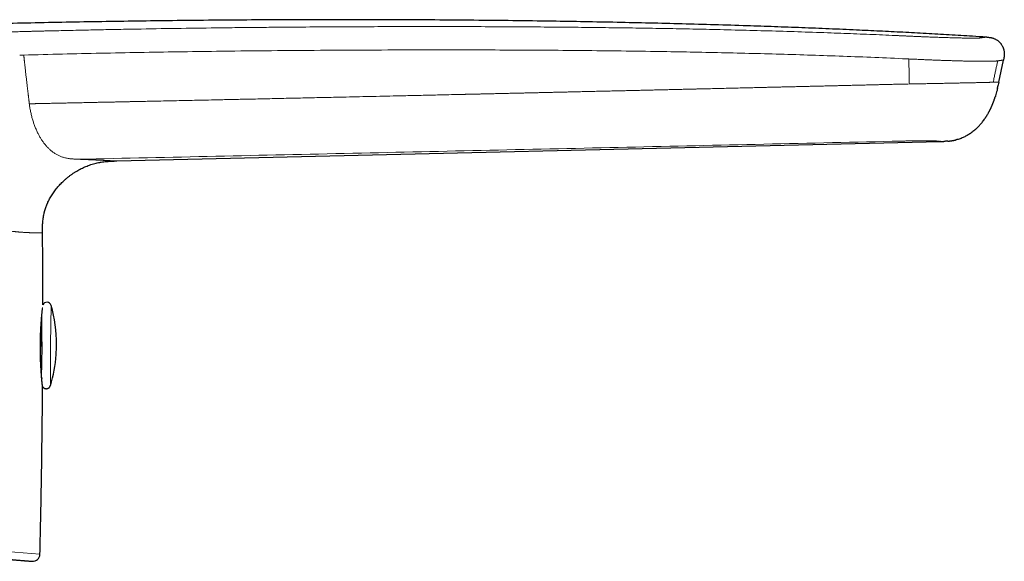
# Model space of a CAD drawing. Header units: millimetres. Extents: x 8 to 558, y 12 to 406.
# Tile 124 of 124: x 476 to 544, y 369 to 406. Entities that reach past the tile are written whole.
import ezdxf

# ---------------------------------------------------------------- set-up
doc = ezdxf.new("R2010")
doc.units = ezdxf.units.MM

msp = doc.modelspace()

# ---------------------------------------------------------------- linework, layer by layer
at = {"color": 252, "linetype": 'Continuous', "lineweight": 0}
for p, q in [((537.108, 403.661), (536.948, 403.668)), ((481.436, 396.541), (481.438, 396.541)), ((481.934, 396.605), (481.994, 396.61)), ((477.618, 393.129), (477.628, 393.172)), ((477.797, 393.664), (477.82, 393.715)), ((478.035, 383.992), (478.066, 386.69)), ((477.435, 385.923), (477.434, 386.012)), ((478.033, 383.762), (478.035, 383.992)), ((454.072, 371.439), (477.306, 369.552))]:
    msp.add_line(p, q, dxfattribs=at)
at = {"color": 7, "linetype": 'Continuous', "lineweight": 30}
for p, q in [((543.309, 402.068), (543.627, 403.587)), ((543.264, 401.857), (543.264, 401.858)), ((542.586, 399.938), (542.592, 399.949)), ((482.592, 396.635), (539.299, 397.977)), ((539.305, 397.977), (539.299, 397.977)), ((481.442, 396.542), (481.519, 396.556)), ((481.894, 396.602), (481.994, 396.61)), ((477.617, 393.129), (477.627, 393.167)), ((477.804, 393.682), (477.819, 393.715)), ((477.423, 381.706), (477.447, 383.803))]:
    msp.add_line(p, q, dxfattribs=at)
for centre, radius, start, end in [((477.779, 386.603), 0.3, 16.79715, 156.31568), ((469.45, 384.089), 9, 359.35556, 16.79715), ((182.564, 383.233), 294.884, 0.11069, 0.52265), ((118.765, 382.94), 358.682, 0.12756, 0.3566), ((469.45, 384.089), 9, 354.9895, 359.35556), ((469.431, 383.838), 9, 342.71297, 356.60859), ((476.807, 369.564), 0.5, 265.35566, 358.63723)]:
    msp.add_arc(centre, radius, start, end, dxfattribs=at)
at = {"color": 252, "linetype": 'Continuous', "lineweight": 0}
for centre, radius, start, end in [((345.401, 384.402), 132.041, 0.33403, 0.69192), ((367.573, 382.851), 110.464, 359.12515, 0.47268), ((429.418, 381.982), 48.029, 359.3992, 359.62712)]:
    msp.add_arc(centre, radius, start, end, dxfattribs=at)
at = {"color": 7, "linetype": 'Continuous', "lineweight": 30}
for points, knots in [([(542.44, 405.165), (542.124, 405.185), (541.277, 405.24), (539.897, 405.322), (538.3, 405.412), (536.702, 405.496), (535.105, 405.576), (533.412, 405.655), (531.625, 405.733), (529.743, 405.809), (527.862, 405.879), (525.861, 405.947), (523.742, 406.013), (521.503, 406.075), (519.264, 406.13), (517.025, 406.178), (514.786, 406.221), (512.398, 406.26), (509.86, 406.295), (507.173, 406.324), (504.487, 406.345), (501.8, 406.359), (499.13, 406.366), (496.477, 406.365), (493.84, 406.357), (491.204, 406.342), (488.634, 406.321), (486.129, 406.294), (483.69, 406.261), (481.251, 406.223), (478.813, 406.179), (476.376, 406.129), (473.94, 406.072), (471.572, 406.012), (469.272, 405.947), (467.037, 405.88), (464.8, 405.807), (462.561, 405.729), (460.32, 405.647), (457.929, 405.553), (455.389, 405.447), (452.701, 405.328), (450.014, 405.202), (447.33, 405.068), (444.665, 404.928), (442.017, 404.782), (439.387, 404.629), (436.978, 404.484), (435.445, 404.386), (434.788, 404.344)], [0, 0, 0, 0, 0.008811, 0.023645, 0.038496, 0.053353, 0.068205, 0.083051, 0.100541, 0.118024, 0.135502, 0.152974, 0.173771, 0.194563, 0.215352, 0.23614, 0.256929, 0.277718, 0.302665, 0.327611, 0.352555, 0.377495, 0.402431, 0.426914, 0.451392, 0.475864, 0.500332, 0.522979, 0.545624, 0.568268, 0.590908, 0.61354, 0.636161, 0.65877, 0.679501, 0.700252, 0.721032, 0.741835, 0.762653, 0.783481, 0.808476, 0.833463, 0.85843, 0.883376, 0.908304, 0.932772, 0.957226, 0.981672, 1, 1, 1, 1]), ([(542.474, 405.164), (542.464, 405.164), (542.452, 405.165), (542.44, 405.166), (542.437, 405.166)], [0, 0, 0, 0, 0.811671, 1, 1, 1, 1]), ([(542.474, 405.164), (542.49, 405.162), (542.534, 405.16), (542.605, 405.153), (542.688, 405.143), (542.769, 405.129), (542.85, 405.109), (542.929, 405.085), (543.004, 405.056), (543.072, 405.023), (543.136, 404.988), (543.197, 404.948), (543.255, 404.905), (543.31, 404.858), (543.362, 404.807), (543.411, 404.753), (543.456, 404.696), (543.498, 404.637), (543.536, 404.574), (543.57, 404.51), (543.599, 404.444), (543.624, 404.376), (543.645, 404.306), (543.662, 404.235), (543.674, 404.16), (543.681, 404.081), (543.683, 403.998), (543.68, 403.915), (543.672, 403.832), (543.659, 403.75), (543.644, 403.669), (543.632, 403.614), (543.627, 403.587)], [0, 0, 0, 0, 0.021336, 0.057586, 0.093837, 0.130095, 0.166359, 0.202597, 0.238813, 0.270511, 0.302222, 0.333943, 0.365664, 0.397381, 0.429098, 0.460819, 0.492541, 0.524263, 0.555982, 0.587699, 0.619415, 0.651133, 0.682851, 0.714564, 0.746268, 0.782494, 0.818738, 0.854996, 0.891236, 0.927471, 0.963733, 1, 1, 1, 1]), ([(543.309, 402.068), (543.296, 402.004), (543.281, 401.933), (543.266, 401.863), (543.264, 401.857)], [0, 0, 0, 0, 0.914004, 1, 1, 1, 1]), ([(543.211, 401.62), (543.201, 401.577), (543.176, 401.47), (543.132, 401.3), (543.09, 401.15), (543.063, 401.065), (543.056, 401.043)], [0, 0, 0, 0, 0.221988, 0.551531, 0.881107, 1, 1, 1, 1]), ([(543.212, 401.62), (543.212, 401.622), (543.213, 401.626), (543.214, 401.632), (543.216, 401.639), (543.217, 401.646), (543.218, 401.653), (543.22, 401.66), (543.221, 401.668), (543.223, 401.676), (543.224, 401.683), (543.225, 401.69), (543.227, 401.696), (543.228, 401.702), (543.229, 401.707), (543.23, 401.711), (543.231, 401.714), (543.232, 401.72), (543.233, 401.726), (543.235, 401.733), (543.237, 401.742), (543.24, 401.753), (543.242, 401.764), (543.245, 401.776), (543.248, 401.788), (543.251, 401.801), (543.255, 401.814), (543.258, 401.828), (543.261, 401.843), (543.263, 401.852), (543.264, 401.857)], [0, 0, 0, 0, 0.076444, 0.146331, 0.209671, 0.266473, 0.316747, 0.360511, 0.397796, 0.428658, 0.45321, 0.467624, 0.47883, 0.487291, 0.490814, 0.494125, 0.497502, 0.501198, 0.510207, 0.522072, 0.537178, 0.56266, 0.594448, 0.632658, 0.677362, 0.728612, 0.786454, 0.850931, 0.922094, 1, 1, 1, 1]), ([(542.586, 399.939), (542.588, 399.942), (542.592, 399.948), (542.598, 399.96), (542.605, 399.972), (542.612, 399.985), (542.62, 399.999), (542.629, 400.015), (542.638, 400.033), (542.648, 400.051), (542.66, 400.074), (542.673, 400.1), (542.689, 400.132), (542.708, 400.169), (542.73, 400.213), (542.752, 400.259), (542.774, 400.306), (542.796, 400.353), (542.816, 400.398), (542.834, 400.44), (542.85, 400.478), (542.866, 400.515), (542.88, 400.55), (542.893, 400.582), (542.903, 400.609), (542.912, 400.631), (542.918, 400.647), (542.922, 400.657), (542.924, 400.663), (542.925, 400.667), (542.926, 400.669), (542.926, 400.669), (542.926, 400.67), (542.927, 400.672), (542.927, 400.673), (542.928, 400.674), (542.929, 400.677), (542.931, 400.682), (542.934, 400.689), (542.938, 400.701), (542.944, 400.716), (542.951, 400.736), (542.96, 400.758), (542.969, 400.783), (542.979, 400.811), (542.99, 400.842), (543.002, 400.876), (543.015, 400.914), (543.028, 400.954), (543.042, 400.997), (543.052, 401.027), (543.057, 401.042)], [0, 0, 0, 0, 0.023279, 0.043537, 0.060977, 0.075934, 0.088945, 0.100828, 0.113248, 0.126984, 0.142287, 0.162398, 0.184802, 0.214514, 0.247565, 0.283982, 0.320022, 0.357324, 0.392174, 0.424417, 0.454067, 0.481135, 0.510227, 0.535645, 0.55742, 0.575599, 0.590253, 0.597681, 0.603844, 0.608845, 0.61288, 0.616206, 0.61873, 0.619794, 0.620813, 0.621869, 0.623038, 0.625909, 0.631969, 0.640412, 0.655564, 0.675267, 0.696827, 0.722097, 0.751088, 0.783809, 0.820269, 0.859728, 0.902822, 0.949569, 1, 1, 1, 1]), ([(542.586, 399.939), (542.582, 399.932), (542.562, 399.894), (542.539, 399.857), (542.521, 399.827)], [0, 0, 0, 0, 0.1947, 1, 1, 1, 1]), ([(541.673, 398.785), (541.676, 398.788), (541.681, 398.792), (541.69, 398.8), (541.698, 398.808), (541.706, 398.815), (541.714, 398.822), (541.722, 398.829), (541.731, 398.838), (541.741, 398.847), (541.755, 398.86), (541.772, 398.876), (541.794, 398.897), (541.824, 398.926), (541.862, 398.964), (541.908, 399.012), (541.956, 399.062), (542.004, 399.116), (542.053, 399.172), (542.117, 399.247), (542.191, 399.339), (542.274, 399.449), (542.335, 399.536), (542.377, 399.599), (542.403, 399.637), (542.426, 399.673), (542.449, 399.708), (542.469, 399.741), (542.488, 399.772), (542.506, 399.801), (542.516, 399.818), (542.522, 399.827)], [0, 0, 0, 0, 0.024744, 0.046265, 0.064608, 0.079859, 0.092174, 0.101858, 0.109537, 0.118572, 0.129008, 0.148313, 0.168454, 0.19029, 0.232834, 0.279942, 0.325862, 0.375424, 0.427499, 0.478902, 0.576132, 0.670144, 0.760953, 0.793713, 0.825073, 0.855295, 0.884669, 0.913504, 0.942124, 0.97085, 1, 1, 1, 1]), ([(541.672, 398.786), (541.661, 398.775), (541.61, 398.729), (541.522, 398.658), (541.41, 398.574), (541.302, 398.499), (541.191, 398.428), (541.077, 398.363), (540.961, 398.302), (540.837, 398.244), (540.705, 398.191), (540.566, 398.143), (540.444, 398.107), (540.368, 398.089), (540.34, 398.082)], [0, 0, 0, 0, 0.031623, 0.135147, 0.221457, 0.307773, 0.394063, 0.48031, 0.566514, 0.652689, 0.749208, 0.845769, 0.942381, 1, 1, 1, 1]), ([(539.298, 397.977), (539.3, 397.977), (539.304, 397.977), (539.311, 397.977), (539.318, 397.978), (539.326, 397.978), (539.334, 397.978), (539.342, 397.978), (539.35, 397.979), (539.359, 397.979), (539.368, 397.979), (539.377, 397.979), (539.386, 397.98), (539.394, 397.98), (539.401, 397.98), (539.41, 397.98), (539.418, 397.981), (539.425, 397.981), (539.432, 397.981), (539.441, 397.981), (539.451, 397.981), (539.46, 397.982), (539.468, 397.982), (539.476, 397.982), (539.485, 397.982), (539.492, 397.983), (539.5, 397.983), (539.507, 397.983), (539.513, 397.983), (539.518, 397.983), (539.522, 397.983), (539.524, 397.983), (539.525, 397.983)], [0, 0, 0, 0, 0.061035, 0.123116, 0.17883, 0.2282, 0.271266, 0.303828, 0.33168, 0.354929, 0.373756, 0.388501, 0.399868, 0.404739, 0.411737, 0.418799, 0.428253, 0.432995, 0.437941, 0.449466, 0.464376, 0.483364, 0.506758, 0.534726, 0.567362, 0.610447, 0.65975, 0.715295, 0.777096, 0.845153, 0.919459, 1, 1, 1, 1]), ([(539.795, 397.999), (539.745, 397.995), (539.656, 397.988), (539.566, 397.985), (539.525, 397.984)], [0, 0, 0, 0, 0.553475, 1, 1, 1, 1]), ([(539.795, 397.998), (539.798, 397.999), (539.805, 397.999), (539.815, 398), (539.824, 398.001), (539.833, 398.002), (539.843, 398.003), (539.85, 398.004), (539.856, 398.005), (539.861, 398.005), (539.866, 398.006), (539.87, 398.007), (539.875, 398.007), (539.88, 398.008), (539.889, 398.009), (539.901, 398.01), (539.914, 398.012), (539.928, 398.013), (539.943, 398.015), (539.958, 398.017), (539.976, 398.019), (539.995, 398.022), (540.016, 398.024), (540.04, 398.028), (540.065, 398.031), (540.09, 398.035), (540.114, 398.039), (540.134, 398.042), (540.151, 398.045), (540.165, 398.048), (540.179, 398.05), (540.194, 398.053), (540.21, 398.056), (540.225, 398.059), (540.24, 398.062), (540.254, 398.064), (540.267, 398.067), (540.279, 398.069), (540.29, 398.071), (540.301, 398.073), (540.31, 398.075), (540.318, 398.077), (540.326, 398.078), (540.332, 398.08), (540.336, 398.081), (540.339, 398.081), (540.34, 398.081), (540.34, 398.081)], [0, 0, 0, 0, 0.052998, 0.103707, 0.152101, 0.198159, 0.241864, 0.283204, 0.302984, 0.322169, 0.340759, 0.358754, 0.37615, 0.392374, 0.407062, 0.42035, 0.43243, 0.440851, 0.448869, 0.456641, 0.464336, 0.472129, 0.480188, 0.489713, 0.499831, 0.509262, 0.518969, 0.527161, 0.53295, 0.539185, 0.546184, 0.554174, 0.566618, 0.581312, 0.598386, 0.617089, 0.6381, 0.661444, 0.687136, 0.715183, 0.745586, 0.778342, 0.81708, 0.858639, 0.902997, 0.950128, 1, 1, 1, 1]), ([(539.795, 397.998), (539.797, 397.998), (539.799, 397.999), (539.801, 397.999), (539.801, 397.999)], [0, 0, 0, 0, 0.736242, 1, 1, 1, 1]), ([(540.34, 398.082), (540.341, 398.082), (540.342, 398.082), (540.342, 398.082), (540.342, 398.082)], [0, 0, 0, 0, 0.095598, 1, 1, 1, 1]), ([(540.342, 398.082), (540.342, 398.082), (540.342, 398.082), (540.341, 398.081), (540.34, 398.081)], [0, 0, 0, 0, 0.396515, 1, 1, 1, 1]), ([(477.82, 393.715), (477.832, 393.744), (477.867, 393.824), (477.93, 393.952), (478.009, 394.099), (478.094, 394.242), (478.184, 394.383), (478.28, 394.52), (478.38, 394.653), (478.484, 394.783), (478.592, 394.91), (478.705, 395.032), (478.822, 395.152), (478.947, 395.272), (479.081, 395.392), (479.224, 395.512), (479.371, 395.627), (479.522, 395.736), (479.677, 395.84), (479.833, 395.937), (479.989, 396.026), (480.144, 396.109), (480.303, 396.185), (480.464, 396.256), (480.631, 396.322), (480.804, 396.383), (480.982, 396.438), (481.163, 396.485), (481.314, 396.519), (481.406, 396.535), (481.436, 396.541)], [0, 0, 0, 0, 0.019893, 0.054842, 0.089802, 0.124777, 0.15976, 0.194743, 0.229714, 0.264678, 0.29964, 0.334603, 0.369569, 0.404537, 0.443699, 0.48286, 0.522021, 0.561183, 0.600348, 0.639518, 0.676451, 0.713379, 0.7503, 0.787213, 0.824122, 0.863271, 0.902426, 0.941586, 0.980749, 1, 1, 1, 1]), ([(481.436, 396.541), (481.463, 396.546), (481.553, 396.563), (481.706, 396.583), (481.865, 396.601), (481.961, 396.608), (481.994, 396.61)], [0, 0, 0, 0, 0.150401, 0.486498, 0.822567, 1, 1, 1, 1]), ([(481.994, 396.61), (482.017, 396.612), (482.099, 396.618), (482.24, 396.625), (482.416, 396.631), (482.534, 396.634), (482.592, 396.635)], [0, 0, 0, 0, 0.1184015, 0.4122578, 0.706123, 1, 1, 1, 1]), ([(477.485, 391.689), (477.484, 391.745), (477.484, 391.856), (477.484, 392.022), (477.487, 392.189), (477.495, 392.356), (477.509, 392.522), (477.528, 392.687), (477.555, 392.852), (477.584, 392.999), (477.608, 393.091), (477.618, 393.129)], [0, 0, 0, 0, 0.114901, 0.229798, 0.344688, 0.459595, 0.574484, 0.689348, 0.804223, 0.919113, 1, 1, 1, 1]), ([(477.617, 393.129), (477.62, 393.141), (477.634, 393.198), (477.664, 393.298), (477.706, 393.428), (477.753, 393.556), (477.791, 393.652), (477.814, 393.704), (477.819, 393.715)], [0, 0, 0, 0, 0.062601, 0.282739, 0.502668, 0.722359, 0.941791, 1, 1, 1, 1]), ([(477.505, 386.723), (477.504, 387.206), (477.504, 388.385), (477.497, 390.041), (477.488, 391.213), (477.484, 391.689)], [0, 0, 0, 0, 0.291628, 0.712521, 1, 1, 1, 1]), ([(477.484, 381.093), (477.484, 381.094), (477.484, 381.095), (477.483, 381.103), (477.481, 381.115), (477.48, 381.13), (477.477, 381.149), (477.475, 381.172), (477.472, 381.198), (477.469, 381.229), (477.465, 381.261), (477.462, 381.294), (477.459, 381.328), (477.455, 381.361), (477.452, 381.394), (477.449, 381.426), (477.446, 381.456), (477.443, 381.484), (477.441, 381.51), (477.439, 381.535), (477.436, 381.567), (477.432, 381.607), (477.428, 381.658), (477.423, 381.714), (477.418, 381.776), (477.412, 381.843), (477.407, 381.911), (477.402, 381.979), (477.397, 382.045), (477.392, 382.115), (477.387, 382.188), (477.382, 382.262), (477.377, 382.34), (477.373, 382.422), (477.368, 382.507), (477.364, 382.588), (477.36, 382.665), (477.357, 382.736), (477.354, 382.799), (477.352, 382.854), (477.35, 382.906), (477.348, 382.962), (477.346, 383.022), (477.344, 383.087), (477.341, 383.159), (477.339, 383.24), (477.337, 383.33), (477.335, 383.426), (477.334, 383.527), (477.333, 383.632), (477.332, 383.743), (477.332, 383.859), (477.332, 383.978), (477.333, 384.093), (477.335, 384.203), (477.337, 384.313), (477.34, 384.421), (477.343, 384.529), (477.347, 384.632), (477.35, 384.733), (477.355, 384.845), (477.361, 384.967), (477.368, 385.099), (477.375, 385.223), (477.382, 385.34), (477.389, 385.449), (477.397, 385.558), (477.404, 385.657), (477.411, 385.748), (477.418, 385.831), (477.425, 385.911), (477.432, 385.989), (477.44, 386.07), (477.448, 386.152), (477.456, 386.234), (477.464, 386.308), (477.47, 386.371), (477.476, 386.423), (477.48, 386.459), (477.482, 386.478), (477.483, 386.483)], [0, 0, 0, 0, 0.015369, 0.030178, 0.044433, 0.058138, 0.071293, 0.0839, 0.098053, 0.111443, 0.12407, 0.13593, 0.147217, 0.157706, 0.167397, 0.176287, 0.184375, 0.191538, 0.197925, 0.203706, 0.209616, 0.220136, 0.231274, 0.243032, 0.255412, 0.268418, 0.282053, 0.293198, 0.304701, 0.316564, 0.328729, 0.340543, 0.351821, 0.365404, 0.378129, 0.389998, 0.401015, 0.411182, 0.4205, 0.42729, 0.434391, 0.442029, 0.450203, 0.458915, 0.468162, 0.47932, 0.49117, 0.503712, 0.516945, 0.530766, 0.544381, 0.560232, 0.575554, 0.590349, 0.604619, 0.618363, 0.633133, 0.647244, 0.660797, 0.674424, 0.68823, 0.706578, 0.725228, 0.744176, 0.760587, 0.777388, 0.794597, 0.812216, 0.826607, 0.841262, 0.856185, 0.871374, 0.886815, 0.90613, 0.925367, 0.944525, 0.963605, 0.978813, 0.99397, 1, 1, 1, 1]), ([(477.306, 369.552), (477.322, 370.247), (477.354, 371.637), (477.394, 373.722), (477.429, 375.807), (477.456, 377.892), (477.475, 379.644), (477.483, 380.701), (477.485, 381.062)], [0, 0, 0, 0, 0.181155, 0.362315, 0.54348, 0.724649, 0.905821, 1, 1, 1, 1]), ([(477.486, 381.062), (477.486, 381.067), (477.486, 381.078), (477.484, 381.091), (477.483, 381.099)], [0, 0, 0, 0, 0.451731, 1, 1, 1, 1]), ([(477.484, 381.094), (477.486, 381.09), (477.492, 381.08), (477.504, 381.065), (477.517, 381.049), (477.533, 381.033), (477.549, 381.019), (477.567, 381.006), (477.586, 380.994), (477.605, 380.983), (477.625, 380.974), (477.647, 380.966), (477.67, 380.96), (477.694, 380.955), (477.718, 380.953), (477.742, 380.952), (477.766, 380.954), (477.789, 380.957), (477.812, 380.961), (477.833, 380.968), (477.854, 380.976), (477.874, 380.985), (477.894, 380.996), (477.912, 381.008), (477.929, 381.021), (477.944, 381.034), (477.959, 381.049), (477.972, 381.064), (477.984, 381.08), (477.994, 381.096), (478.003, 381.112), (478.011, 381.127), (478.017, 381.141), (478.021, 381.154), (478.024, 381.161), (478.025, 381.164)], [0, 0, 0, 0, 0.020211, 0.050859, 0.082062, 0.113619, 0.14541, 0.177361, 0.209424, 0.24157, 0.273776, 0.306028, 0.341934, 0.377429, 0.412423, 0.446952, 0.481044, 0.51472, 0.547996, 0.580879, 0.613374, 0.645478, 0.677185, 0.708483, 0.739352, 0.769762, 0.799671, 0.829014, 0.857689, 0.885541, 0.912326, 0.937713, 0.961354, 0.983067, 1, 1, 1, 1]), ([(454.009, 370.914), (454.136, 370.904), (454.39, 370.883), (454.77, 370.852), (455.149, 370.822), (455.527, 370.791), (455.905, 370.76), (456.281, 370.73), (456.618, 370.702), (456.915, 370.678), (457.173, 370.657), (457.43, 370.636), (457.687, 370.615), (457.943, 370.595), (458.204, 370.573), (458.469, 370.552), (458.768, 370.528), (459.095, 370.501), (459.451, 370.472), (459.804, 370.443), (460.156, 370.415), (460.507, 370.386), (460.876, 370.356), (461.263, 370.325), (461.669, 370.292), (462.073, 370.259), (462.403, 370.232), (462.661, 370.211), (462.848, 370.196), (463.034, 370.181), (463.22, 370.166), (463.404, 370.151), (463.588, 370.136), (463.771, 370.121), (464.02, 370.101), (464.332, 370.076), (464.707, 370.045), (465.065, 370.016), (465.406, 369.988), (465.731, 369.962), (466.053, 369.936), (466.373, 369.91), (466.692, 369.884), (467.009, 369.858), (467.323, 369.833), (467.633, 369.807), (467.939, 369.783), (468.241, 369.758), (468.538, 369.734), (468.826, 369.711), (469.104, 369.688), (469.373, 369.666), (469.638, 369.645), (469.9, 369.623), (470.171, 369.601), (470.451, 369.579), (470.738, 369.555), (471.019, 369.532), (471.294, 369.51), (471.563, 369.488), (471.826, 369.467), (472.076, 369.447), (472.313, 369.427), (472.538, 369.409), (472.758, 369.391), (472.972, 369.374), (473.18, 369.357), (473.381, 369.341), (473.575, 369.325), (473.765, 369.309), (473.948, 369.294), (474.126, 369.28), (474.299, 369.266), (474.463, 369.253), (474.618, 369.24), (474.766, 369.228), (474.908, 369.216), (475.046, 369.205), (475.153, 369.197), (475.231, 369.19), (475.282, 369.186), (475.333, 369.182), (475.383, 369.178), (475.432, 369.174), (475.502, 369.168), (475.591, 369.161), (475.703, 369.152), (475.816, 369.143), (475.928, 369.134), (476.025, 369.126), (476.109, 369.119), (476.18, 369.113), (476.248, 369.108), (476.312, 369.102), (476.371, 369.098), (476.424, 369.093), (476.48, 369.089), (476.536, 369.084), (476.591, 369.08), (476.638, 369.076), (476.678, 369.073), (476.71, 369.07), (476.735, 369.068), (476.753, 369.067), (476.764, 369.066), (476.765, 369.066), (476.766, 369.065)], [0, 0, 0, 0, 0.010499, 0.020986, 0.031463, 0.041933, 0.052398, 0.062862, 0.073326, 0.080523, 0.087721, 0.094924, 0.10213, 0.109342, 0.11656, 0.124172, 0.131798, 0.141956, 0.152104, 0.162246, 0.172383, 0.182518, 0.192654, 0.204604, 0.216562, 0.228532, 0.240518, 0.246175, 0.251827, 0.257475, 0.26312, 0.268761, 0.274399, 0.280035, 0.285669, 0.29747, 0.309267, 0.321065, 0.331603, 0.342148, 0.352702, 0.363269, 0.373947, 0.384731, 0.395502, 0.406262, 0.417013, 0.427759, 0.438503, 0.449248, 0.459382, 0.469522, 0.47967, 0.489829, 0.5, 0.511772, 0.523527, 0.535267, 0.546997, 0.55872, 0.570441, 0.582163, 0.592913, 0.603669, 0.614435, 0.625215, 0.63591, 0.646481, 0.65704, 0.667588, 0.678128, 0.688663, 0.699196, 0.70973, 0.719665, 0.729606, 0.739554, 0.749512, 0.759482, 0.763545, 0.767606, 0.771665, 0.775721, 0.779776, 0.78383, 0.793378, 0.80292, 0.814274, 0.825626, 0.836978, 0.845669, 0.854364, 0.863064, 0.871772, 0.880488, 0.88888, 0.897126, 0.908658, 0.920179, 0.931693, 0.943203, 0.954713, 0.966021, 0.977336, 0.988661, 1, 1, 1, 1])]:
    msp.add_open_spline(points, degree=3, knots=knots, dxfattribs=at)
at = {"color": 252, "linetype": 'Continuous', "lineweight": 0}
for points, knots in [([(434.775, 404.344), (434.777, 404.344), (434.78, 404.344), (434.801, 404.344), (434.834, 404.344), (434.88, 404.345), (434.939, 404.345), (435.009, 404.346), (435.09, 404.347), (435.18, 404.347), (435.282, 404.348), (435.395, 404.349), (435.523, 404.351), (435.664, 404.352), (435.822, 404.353), (435.992, 404.355), (436.175, 404.356), (436.371, 404.358), (436.576, 404.359), (436.787, 404.361), (437.004, 404.362), (437.231, 404.363), (437.468, 404.365), (437.719, 404.366), (437.987, 404.368), (438.272, 404.369), (438.569, 404.37), (438.878, 404.371), (439.199, 404.372), (439.524, 404.373), (439.851, 404.374), (440.18, 404.374), (440.519, 404.375), (440.865, 404.375), (441.227, 404.375), (441.604, 404.375), (441.994, 404.375), (442.391, 404.374), (442.796, 404.374), (443.208, 404.373), (443.619, 404.372), (444.028, 404.371), (444.436, 404.371), (444.85, 404.37), (445.27, 404.369), (445.706, 404.368), (446.159, 404.367), (446.627, 404.367), (447.102, 404.366), (447.584, 404.366), (448.074, 404.366), (448.56, 404.367), (449.041, 404.367), (449.512, 404.368), (449.985, 404.37), (450.457, 404.372), (450.94, 404.375), (451.433, 404.379), (451.939, 404.383), (452.447, 404.389), (452.957, 404.395), (453.468, 404.403), (453.969, 404.412), (454.461, 404.421), (454.943, 404.431), (455.425, 404.443), (455.908, 404.455), (456.399, 404.469), (456.899, 404.484), (457.404, 404.501), (457.907, 404.519), (458.406, 404.539), (458.903, 404.559), (459.387, 404.581), (459.858, 404.603), (460.317, 404.627), (460.774, 404.651), (461.228, 404.676), (461.648, 404.701), (462.035, 404.725), (462.39, 404.748), (462.743, 404.771), (463.094, 404.795), (463.443, 404.82), (463.791, 404.845), (464.126, 404.87), (464.393, 404.891), (464.593, 404.906), (464.742, 404.918), (464.897, 404.931), (465.057, 404.944), (465.224, 404.957), (465.38, 404.97), (465.524, 404.982), (465.655, 404.993), (465.79, 405.004), (465.896, 405.013), (465.968, 405.019), (466.004, 405.022), (466.036, 405.025), (466.068, 405.028), (466.102, 405.031), (466.136, 405.033), (466.172, 405.036), (466.208, 405.039), (466.244, 405.042), (466.279, 405.045), (466.315, 405.048), (466.351, 405.051), (466.411, 405.056), (466.492, 405.063), (466.593, 405.071), (466.684, 405.079), (466.754, 405.085), (466.804, 405.089), (466.843, 405.092), (466.891, 405.095), (466.948, 405.1), (467.01, 405.105), (467.072, 405.109), (467.165, 405.117), (467.289, 405.126), (467.445, 405.137), (467.598, 405.149), (467.75, 405.159), (467.965, 405.175), (468.25, 405.194), (468.61, 405.218), (468.975, 405.241), (469.369, 405.265), (469.79, 405.289), (470.243, 405.315), (470.702, 405.339), (471.162, 405.363), (471.619, 405.386), (472.011, 405.404), (472.334, 405.418), (472.589, 405.429), (472.84, 405.44), (473.086, 405.45), (473.327, 405.459), (473.57, 405.468), (473.799, 405.477), (474.017, 405.484), (474.222, 405.491), (474.43, 405.498), (474.642, 405.505), (474.857, 405.512), (475.068, 405.518), (475.274, 405.524), (475.479, 405.53), (475.694, 405.536), (475.924, 405.542), (476.157, 405.548), (476.393, 405.554), (476.565, 405.559), (476.681, 405.562), (476.736, 405.563), (476.792, 405.565), (476.848, 405.566), (476.901, 405.567), (476.941, 405.568), (476.981, 405.57), (477.032, 405.571), (477.106, 405.573), (477.196, 405.575), (477.304, 405.577), (477.428, 405.581), (477.568, 405.584), (477.72, 405.588), (477.867, 405.591), (478.001, 405.594), (478.119, 405.597), (478.232, 405.6), (478.339, 405.602), (478.622, 405.609), (479.1, 405.62), (479.773, 405.635), (480.463, 405.65), (481.153, 405.665), (481.843, 405.679), (482.534, 405.692), (483.224, 405.705), (484.606, 405.73), (486.679, 405.764), (488.764, 405.793), (490.169, 405.81), (490.894, 405.818), (491.619, 405.826), (492.344, 405.833), (493.07, 405.84), (494.245, 405.85), (495.873, 405.863), (497.956, 405.875), (500.046, 405.884), (502.142, 405.889), (504.246, 405.891), (506.355, 405.889), (508.469, 405.882), (510.508, 405.871), (512.469, 405.857), (514.348, 405.84), (516.218, 405.819), (518.08, 405.794), (519.932, 405.764), (521.776, 405.73), (523.684, 405.69), (525.658, 405.643), (527.697, 405.588), (529.73, 405.526), (531.675, 405.459), (533.534, 405.389), (535.007, 405.328), (535.914, 405.288), (536.261, 405.273), (536.352, 405.269), (536.449, 405.264), (536.546, 405.26), (536.646, 405.255), (536.748, 405.251), (536.85, 405.246), (536.93, 405.242), (536.99, 405.239), (537.034, 405.237), (537.074, 405.236), (537.112, 405.234), (537.147, 405.232), (537.189, 405.23), (537.271, 405.227), (537.39, 405.221), (537.521, 405.215), (537.633, 405.21), (537.727, 405.206), (537.815, 405.202), (537.899, 405.198), (538.022, 405.193), (538.182, 405.186), (538.378, 405.178), (538.564, 405.171), (538.745, 405.164), (538.925, 405.157), (539.106, 405.151), (539.301, 405.144), (539.506, 405.138), (539.721, 405.131), (539.932, 405.125), (540.14, 405.119), (540.345, 405.114), (540.536, 405.109), (540.71, 405.105), (540.864, 405.102), (541.007, 405.099), (541.141, 405.097), (541.265, 405.095), (541.38, 405.093), (541.485, 405.093), (541.581, 405.092), (541.667, 405.093), (541.746, 405.094), (541.803, 405.095), (541.843, 405.096), (541.87, 405.097), (541.896, 405.098), (541.921, 405.099), (541.944, 405.1), (541.965, 405.102), (541.987, 405.103), (542.011, 405.105), (542.035, 405.108), (542.059, 405.11), (542.08, 405.113), (542.097, 405.116), (542.112, 405.118), (542.126, 405.12), (542.14, 405.122), (542.153, 405.125), (542.167, 405.127), (542.18, 405.129), (542.193, 405.131), (542.206, 405.133), (542.22, 405.135), (542.238, 405.138), (542.262, 405.141), (542.288, 405.145), (542.312, 405.148), (542.334, 405.151), (542.362, 405.155), (542.393, 405.159), (542.42, 405.163), (542.435, 405.165), (542.437, 405.165), (542.437, 405.166)], [0, 0, 0, 0, 0.004075, 0.008126, 0.012156, 0.016166, 0.020159, 0.024139, 0.02788, 0.031614, 0.035342, 0.039067, 0.04279, 0.046743, 0.0507, 0.054663, 0.058635, 0.062619, 0.066614, 0.070371, 0.074118, 0.077856, 0.081587, 0.085315, 0.089256, 0.093212, 0.097188, 0.101184, 0.105206, 0.109219, 0.112992, 0.116768, 0.12055, 0.124339, 0.128139, 0.132146, 0.136143, 0.140132, 0.144116, 0.148097, 0.152077, 0.155831, 0.159588, 0.163351, 0.167121, 0.1709, 0.174941, 0.178994, 0.18306, 0.187143, 0.191244, 0.195383, 0.199273, 0.203137, 0.206977, 0.210794, 0.214591, 0.218612, 0.22263, 0.226647, 0.230667, 0.23469, 0.2387, 0.242468, 0.246234, 0.250001, 0.25377, 0.257543, 0.261524, 0.265487, 0.269435, 0.27337, 0.277295, 0.281212, 0.2849, 0.288585, 0.292271, 0.295958, 0.29965, 0.30259, 0.305535, 0.308487, 0.311446, 0.314413, 0.317389, 0.320376, 0.32309, 0.324347, 0.32566, 0.32703, 0.328457, 0.329941, 0.331482, 0.332656, 0.333811, 0.335017, 0.33629, 0.336681, 0.336971, 0.337261, 0.33755, 0.33784, 0.338163, 0.338486, 0.338809, 0.339132, 0.339455, 0.339778, 0.340101, 0.340424, 0.341407, 0.342309, 0.343131, 0.343872, 0.344178, 0.344468, 0.344903, 0.345449, 0.345994, 0.34654, 0.347085, 0.348449, 0.349813, 0.35115, 0.352435, 0.353735, 0.356691, 0.359725, 0.362836, 0.365881, 0.369552, 0.373279, 0.377049, 0.380781, 0.38447, 0.388116, 0.390195, 0.392231, 0.394223, 0.396173, 0.398081, 0.399954, 0.401924, 0.403503, 0.405109, 0.406743, 0.408404, 0.410094, 0.411811, 0.41336, 0.414937, 0.416623, 0.418419, 0.420326, 0.422094, 0.423948, 0.424375, 0.424808, 0.425244, 0.425685, 0.42613, 0.42647, 0.426626, 0.427075, 0.427654, 0.428363, 0.429202, 0.430171, 0.43127, 0.432499, 0.43374, 0.43472, 0.435637, 0.436514, 0.437353, 0.438152, 0.443163, 0.448556, 0.453952, 0.459348, 0.464746, 0.470144, 0.475544, 0.480945, 0.502559, 0.524189, 0.529857, 0.535526, 0.541196, 0.546868, 0.552541, 0.558215, 0.574453, 0.590745, 0.607092, 0.623492, 0.639947, 0.656455, 0.673017, 0.689556, 0.704332, 0.71904, 0.733679, 0.74825, 0.762753, 0.777187, 0.791555, 0.807581, 0.823555, 0.839479, 0.855354, 0.869284, 0.883176, 0.890009, 0.89061, 0.891336, 0.892142, 0.892904, 0.893622, 0.894495, 0.895294, 0.896017, 0.89638, 0.89672, 0.897038, 0.897333, 0.897606, 0.897869, 0.898325, 0.899533, 0.900672, 0.901444, 0.902181, 0.902883, 0.903551, 0.904185, 0.90582, 0.907396, 0.908915, 0.910392, 0.911903, 0.913462, 0.915072, 0.917016, 0.918984, 0.920977, 0.923001, 0.925058, 0.927152, 0.928935, 0.930639, 0.932266, 0.933862, 0.935454, 0.937011, 0.938537, 0.94006, 0.941589, 0.943128, 0.944691, 0.945409, 0.946136, 0.946873, 0.947621, 0.948379, 0.949148, 0.949928, 0.951035, 0.952228, 0.953509, 0.954877, 0.956013, 0.957007, 0.957989, 0.959089, 0.960246, 0.961302, 0.962359, 0.963434, 0.964562, 0.965674, 0.966771, 0.969446, 0.972023, 0.974503, 0.976939, 0.979521, 0.985264, 0.990979, 0.996668, 1, 1, 1, 1]), ([(476.19, 403.93), (476.144, 403.929), (476.05, 403.927), (475.957, 403.924), (475.911, 403.923)], [0, 0, 0, 0, 0.499913, 1, 1, 1, 1]), ([(536.948, 403.668), (536.22, 403.7), (534.766, 403.764), (532.588, 403.849), (530.418, 403.924), (528.254, 403.99), (526.097, 404.048), (523.945, 404.099), (521.8, 404.142), (519.477, 404.182), (516.977, 404.216), (514.301, 404.245), (511.632, 404.265), (508.968, 404.278), (506.068, 404.285), (502.931, 404.284), (499.557, 404.274), (496.187, 404.256), (492.819, 404.228), (489.691, 404.193), (486.803, 404.152), (484.154, 404.108), (481.502, 404.057), (478.848, 403.998), (477.076, 403.953), (476.19, 403.93)], [0, 0, 0, 0, 0.036032, 0.071926, 0.107695, 0.143345, 0.178883, 0.214314, 0.249645, 0.284881, 0.329054, 0.373101, 0.417035, 0.46087, 0.504621, 0.560202, 0.615695, 0.671126, 0.726525, 0.781918, 0.825454, 0.869018, 0.912621, 0.956277, 1, 1, 1, 1]), ([(476.575, 400.573), (476.575, 400.574), (476.574, 400.577), (476.573, 400.585), (476.572, 400.598), (476.569, 400.616), (476.566, 400.64), (476.563, 400.669), (476.558, 400.706), (476.553, 400.749), (476.547, 400.799), (476.54, 400.855), (476.533, 400.914), (476.526, 400.974), (476.519, 401.035), (476.511, 401.101), (476.502, 401.172), (476.493, 401.249), (476.483, 401.331), (476.473, 401.417), (476.462, 401.505), (476.452, 401.597), (476.44, 401.695), (476.428, 401.799), (476.415, 401.909), (476.401, 402.034), (476.385, 402.171), (476.368, 402.316), (476.352, 402.458), (476.336, 402.594), (476.321, 402.727), (476.307, 402.851), (476.294, 402.968), (476.282, 403.076), (476.271, 403.179), (476.26, 403.276), (476.25, 403.365), (476.241, 403.447), (476.233, 403.522), (476.226, 403.59), (476.219, 403.652), (476.213, 403.709), (476.208, 403.759), (476.203, 403.803), (476.199, 403.841), (476.196, 403.87), (476.194, 403.892), (476.192, 403.908), (476.191, 403.92), (476.191, 403.927), (476.19, 403.93)], [0, 0, 0, 0, 0.0011026, 0.0028812, 0.006823, 0.0123067, 0.0193521, 0.027985, 0.0389791, 0.0518625, 0.0666911, 0.0835304, 0.1024567, 0.1191586, 0.1373022, 0.1569429, 0.1781415, 0.2009648, 0.2254859, 0.2517849, 0.2775288, 0.3049129, 0.3340151, 0.36492, 0.3977187, 0.4325088, 0.4767502, 0.5200508, 0.5622099, 0.6030494, 0.642412, 0.680159, 0.7141598, 0.746527, 0.7771823, 0.8060578, 0.8330942, 0.8569555, 0.8790846, 0.8994497, 0.9180232, 0.934782, 0.9497064, 0.9627801, 0.9739896, 0.9833239, 0.9890889, 0.9937913, 0.9974289, 1, 1, 1, 1]), ([(543.228, 403.53), (543.217, 403.528), (543.195, 403.525), (543.157, 403.52), (543.109, 403.516), (543.051, 403.511), (542.981, 403.508), (542.899, 403.504), (542.807, 403.502), (542.704, 403.5), (542.579, 403.498), (542.429, 403.498), (542.251, 403.498), (542.06, 403.499), (541.856, 403.501), (541.641, 403.504), (541.415, 403.508), (541.18, 403.513), (540.937, 403.518), (540.684, 403.524), (540.423, 403.531), (540.154, 403.539), (539.876, 403.548), (539.59, 403.558), (539.297, 403.568), (538.997, 403.579), (538.692, 403.591), (538.381, 403.604), (538.066, 403.617), (537.749, 403.631), (537.429, 403.646), (537.215, 403.656), (537.108, 403.661)], [0, 0, 0, 0, 0.028213, 0.056399, 0.084562, 0.112712, 0.140868, 0.168518, 0.196139, 0.223726, 0.25129, 0.287077, 0.322881, 0.358713, 0.394564, 0.430419, 0.466254, 0.502042, 0.537773, 0.573455, 0.609104, 0.644736, 0.680371, 0.716002, 0.751612, 0.787185, 0.822711, 0.858192, 0.893625, 0.929051, 0.964514, 1, 1, 1, 1]), ([(537.108, 403.661), (537.111, 403.517), (537.118, 403.23), (537.128, 402.799), (537.137, 402.368), (537.144, 402.081), (537.147, 401.938)], [0, 0, 0, 0, 0.249997, 0.499996, 0.749997, 1, 1, 1, 1]), ([(543.227, 403.53), (543.22, 403.496), (543.205, 403.427), (543.183, 403.32), (543.158, 403.205), (543.133, 403.082), (543.105, 402.951), (543.077, 402.816), (543.047, 402.676), (543.017, 402.531), (542.985, 402.38), (542.952, 402.222), (542.93, 402.114), (542.918, 402.059)], [0, 0, 0, 0, 0.067889, 0.141014, 0.219378, 0.302979, 0.39182, 0.4859, 0.579403, 0.677565, 0.780385, 0.887863, 1, 1, 1, 1]), ([(543.627, 403.587), (543.626, 403.587), (543.625, 403.587), (543.617, 403.586), (543.603, 403.584), (543.584, 403.581), (543.559, 403.577), (543.53, 403.573), (543.497, 403.569), (543.462, 403.564), (543.422, 403.558), (543.378, 403.552), (543.332, 403.545), (543.283, 403.538), (543.246, 403.532), (543.228, 403.53)], [0, 0, 0, 0, 0.083367, 0.166751, 0.250141, 0.333529, 0.416907, 0.500266, 0.571698, 0.643105, 0.714487, 0.785856, 0.857234, 0.928624, 1, 1, 1, 1]), ([(536.692, 401.928), (536.571, 401.925), (536.33, 401.919), (535.971, 401.911), (535.619, 401.902), (535.272, 401.894), (534.931, 401.886), (534.597, 401.878), (534.269, 401.87), (533.941, 401.862), (533.615, 401.854), (533.289, 401.847), (532.97, 401.839), (532.656, 401.831), (532.347, 401.824), (532.024, 401.816), (531.687, 401.808), (531.336, 401.8), (530.992, 401.792), (530.654, 401.784), (530.324, 401.776), (530.002, 401.769), (529.686, 401.761), (529.375, 401.754), (529.079, 401.747), (528.877, 401.742), (528.767, 401.739), (528.737, 401.739), (528.707, 401.738), (528.677, 401.737), (528.646, 401.737), (528.61, 401.736), (528.492, 401.733), (528.295, 401.728), (528.006, 401.721), (527.706, 401.714), (527.393, 401.707), (527.051, 401.699), (526.68, 401.69), (526.281, 401.681), (525.888, 401.671), (525.445, 401.661), (524.952, 401.649), (524.409, 401.636), (523.869, 401.624), (523.331, 401.611), (522.943, 401.602), (522.705, 401.596), (522.616, 401.594), (522.526, 401.592), (522.436, 401.59), (522.345, 401.588), (522.254, 401.586), (522.109, 401.582), (521.907, 401.578), (521.631, 401.571), (521.335, 401.564), (521.016, 401.557), (520.684, 401.549), (520.337, 401.541), (519.977, 401.532), (519.61, 401.524), (519.237, 401.515), (518.857, 401.506), (518.47, 401.497), (518.077, 401.488), (517.678, 401.479), (517.273, 401.469), (516.863, 401.46), (516.45, 401.45), (516.033, 401.441), (515.61, 401.431), (515.294, 401.423), (515.087, 401.419), (514.998, 401.417), (514.918, 401.415), (514.846, 401.413), (514.772, 401.411), (514.698, 401.41), (514.578, 401.407), (514.412, 401.403), (514.182, 401.398), (513.931, 401.392), (513.659, 401.386), (513.389, 401.379), (513.122, 401.373), (512.858, 401.367), (512.588, 401.361), (512.312, 401.355), (512.029, 401.348), (511.745, 401.342), (511.462, 401.335), (511.19, 401.329), (511.003, 401.325), (510.899, 401.322), (510.868, 401.322), (510.831, 401.321), (510.792, 401.32), (510.717, 401.318), (510.579, 401.315), (510.382, 401.31), (510.164, 401.306), (509.952, 401.301), (509.748, 401.296), (509.549, 401.291), (509.357, 401.287), (509.172, 401.283), (508.994, 401.279), (508.821, 401.275), (508.656, 401.271), (508.497, 401.268), (508.347, 401.264), (508.207, 401.261), (508.075, 401.258), (507.949, 401.255), (507.829, 401.252), (507.713, 401.25), (507.6, 401.247), (507.491, 401.245), (507.389, 401.242), (507.293, 401.24), (507.205, 401.238), (507.124, 401.236), (507.049, 401.235), (506.981, 401.233), (506.921, 401.232), (506.868, 401.231), (506.823, 401.23), (506.783, 401.229), (506.748, 401.228), (506.717, 401.227), (506.69, 401.227), (506.669, 401.226), (506.656, 401.226), (506.65, 401.226), (506.649, 401.226), (506.62, 401.225), (506.57, 401.224), (506.48, 401.222), (506.349, 401.219), (506.114, 401.213), (505.696, 401.204), (505.15, 401.191), (504.532, 401.177), (503.787, 401.16), (502.891, 401.14), (501.884, 401.117), (500.92, 401.096), (499.998, 401.075), (499.079, 401.055), (498.033, 401.032), (496.859, 401.006), (495.557, 400.977), (494.255, 400.949), (492.953, 400.92), (492.007, 400.9), (491.422, 400.887), (491.2, 400.883), (490.982, 400.878), (490.765, 400.873), (490.477, 400.867), (490.118, 400.859), (489.573, 400.848), (488.909, 400.834), (488.154, 400.817), (487.419, 400.802), (486.707, 400.787), (485.988, 400.771), (485.355, 400.758), (484.807, 400.746), (484.366, 400.737), (484.069, 400.731), (483.915, 400.728), (483.881, 400.727), (483.84, 400.726), (483.793, 400.725), (483.746, 400.724), (483.698, 400.723), (483.582, 400.721), (483.37, 400.716), (483.067, 400.71), (482.745, 400.703), (482.43, 400.696), (482.124, 400.69), (481.825, 400.684), (481.535, 400.678), (481.264, 400.672), (481.012, 400.667), (480.778, 400.662), (480.551, 400.657), (480.33, 400.652), (480.115, 400.648), (479.906, 400.643), (479.703, 400.639), (479.504, 400.635), (479.309, 400.631), (479.117, 400.627), (478.933, 400.623), (478.755, 400.619), (478.584, 400.615), (478.417, 400.612), (478.253, 400.608), (478.094, 400.605), (477.943, 400.602), (477.8, 400.599), (477.664, 400.596), (477.539, 400.593), (477.424, 400.591), (477.318, 400.589), (477.219, 400.587), (477.128, 400.585), (477.044, 400.583), (476.969, 400.581), (476.902, 400.58), (476.841, 400.578), (476.786, 400.577), (476.738, 400.576), (476.696, 400.575), (476.66, 400.574), (476.631, 400.574), (476.609, 400.573), (476.594, 400.573), (476.584, 400.573), (476.579, 400.573), (476.576, 400.573), (476.575, 400.573), (476.575, 400.573)], [0, 0, 0, 0, 0.00606, 0.012032, 0.017908, 0.023682, 0.02935, 0.034915, 0.040379, 0.045746, 0.051267, 0.056687, 0.06201, 0.067238, 0.072377, 0.077427, 0.083377, 0.089212, 0.094938, 0.100559, 0.106083, 0.111418, 0.116669, 0.121842, 0.126942, 0.131444, 0.131946, 0.132448, 0.132949, 0.133449, 0.133949, 0.134497, 0.135239, 0.13983, 0.144348, 0.14964, 0.154844, 0.159967, 0.166716, 0.173353, 0.179892, 0.186351, 0.195468, 0.204496, 0.213475, 0.222434, 0.231373, 0.232847, 0.234329, 0.235819, 0.237318, 0.238826, 0.240342, 0.241867, 0.246105, 0.250408, 0.255619, 0.260923, 0.266322, 0.272211, 0.278209, 0.284315, 0.29053, 0.296852, 0.303282, 0.309819, 0.316463, 0.323213, 0.330069, 0.336903, 0.343838, 0.350871, 0.358003, 0.359643, 0.361219, 0.362415, 0.363625, 0.364846, 0.366081, 0.367328, 0.370821, 0.374409, 0.378804, 0.383333, 0.387998, 0.392276, 0.396662, 0.401154, 0.405754, 0.410461, 0.415275, 0.4199, 0.42462, 0.42885, 0.429226, 0.429778, 0.430424, 0.431068, 0.431708, 0.434195, 0.43793, 0.441556, 0.445073, 0.448482, 0.451782, 0.454972, 0.458053, 0.461025, 0.463888, 0.46664, 0.469284, 0.471818, 0.474106, 0.476298, 0.478392, 0.480389, 0.482289, 0.484209, 0.486019, 0.487718, 0.489307, 0.490785, 0.49213, 0.493369, 0.494501, 0.495527, 0.496369, 0.497122, 0.497788, 0.498367, 0.498858, 0.499349, 0.499704, 0.499922, 0.49998, 0.500002, 0.500004, 0.501404, 0.502504, 0.504467, 0.507969, 0.514212, 0.525326, 0.535208, 0.545052, 0.562531, 0.579888, 0.595297, 0.610633, 0.625909, 0.641135, 0.662823, 0.684466, 0.706094, 0.727742, 0.749444, 0.753264, 0.756927, 0.760522, 0.764127, 0.767742, 0.774871, 0.78204, 0.794943, 0.807974, 0.819716, 0.831561, 0.843506, 0.855552, 0.863158, 0.870803, 0.877561, 0.877987, 0.878451, 0.879243, 0.880033, 0.88082, 0.881605, 0.882387, 0.886644, 0.892137, 0.897498, 0.902726, 0.90782, 0.912779, 0.917603, 0.922292, 0.926284, 0.930171, 0.933954, 0.937632, 0.941206, 0.944675, 0.948039, 0.951297, 0.954598, 0.957784, 0.960853, 0.963807, 0.966646, 0.969368, 0.972146, 0.974792, 0.977306, 0.979687, 0.981937, 0.984054, 0.98593, 0.987688, 0.989329, 0.990853, 0.992259, 0.993483, 0.994601, 0.995614, 0.996522, 0.997325, 0.998022, 0.998615, 0.999102, 0.999484, 0.999702, 0.99986, 0.99996, 0.999995, 1, 1, 1, 1]), ([(537.147, 401.938), (537.071, 401.936), (536.919, 401.933), (536.768, 401.929), (536.692, 401.928)], [0, 0, 0, 0, 0.501913, 1, 1, 1, 1]), ([(542.919, 402.059), (542.911, 402.059), (542.896, 402.059), (542.871, 402.058), (542.842, 402.056), (542.808, 402.055), (542.767, 402.053), (542.72, 402.052), (542.667, 402.05), (542.609, 402.048), (542.544, 402.046), (542.472, 402.044), (542.392, 402.042), (542.304, 402.04), (542.207, 402.038), (542.104, 402.036), (541.994, 402.033), (541.879, 402.031), (541.76, 402.028), (541.638, 402.026), (541.514, 402.024), (541.386, 402.021), (541.253, 402.018), (541.113, 402.015), (540.967, 402.012), (540.813, 402.009), (540.654, 402.005), (540.492, 402.002), (540.325, 401.998), (540.157, 401.995), (539.989, 401.991), (539.82, 401.987), (539.648, 401.984), (539.473, 401.98), (539.301, 401.977), (539.131, 401.974), (538.964, 401.97), (538.796, 401.967), (538.625, 401.964), (538.453, 401.961), (538.28, 401.958), (538.1, 401.955), (537.914, 401.952), (537.722, 401.948), (537.53, 401.945), (537.338, 401.941), (537.211, 401.939), (537.147, 401.938)], [0, 0, 0, 0, 0.02075, 0.041748, 0.062983, 0.084452, 0.106149, 0.128057, 0.148895, 0.169905, 0.191083, 0.21242, 0.233907, 0.256847, 0.279931, 0.303155, 0.326516, 0.350007, 0.37362, 0.395988, 0.418447, 0.440986, 0.463595, 0.486262, 0.510355, 0.53449, 0.558659, 0.582853, 0.607066, 0.631293, 0.654145, 0.676999, 0.699841, 0.722663, 0.745457, 0.76615, 0.786805, 0.807413, 0.827968, 0.848467, 0.868909, 0.889293, 0.91164, 0.933893, 0.956037, 0.978074, 1, 1, 1, 1]), ([(542.918, 402.059), (542.942, 402.06), (542.989, 402.06), (543.051, 402.061), (543.107, 402.061), (543.156, 402.062), (543.198, 402.063), (543.233, 402.064), (543.261, 402.064), (543.282, 402.065), (543.297, 402.066), (543.307, 402.067), (543.308, 402.068), (543.309, 402.068)], [0, 0, 0, 0, 0.093137, 0.186332, 0.279578, 0.372871, 0.466203, 0.559569, 0.647626, 0.735702, 0.823793, 0.911894, 1, 1, 1, 1]), ([(479.985, 396.752), (479.966, 396.753), (479.927, 396.755), (479.861, 396.757), (479.79, 396.76), (479.714, 396.764), (479.635, 396.768), (479.54, 396.775), (479.429, 396.785), (479.305, 396.8), (479.185, 396.819), (479.07, 396.842), (478.959, 396.87), (478.852, 396.903), (478.748, 396.939), (478.648, 396.981), (478.552, 397.026), (478.459, 397.075), (478.369, 397.128), (478.282, 397.184), (478.199, 397.243), (478.119, 397.304), (478.043, 397.368), (477.969, 397.433), (477.895, 397.503), (477.821, 397.578), (477.747, 397.659), (477.677, 397.741), (477.611, 397.824), (477.548, 397.907), (477.485, 397.995), (477.423, 398.087), (477.363, 398.183), (477.305, 398.28), (477.249, 398.378), (477.196, 398.477), (477.143, 398.584), (477.088, 398.699), (477.034, 398.824), (476.981, 398.951), (476.933, 399.076), (476.889, 399.198), (476.85, 399.317), (476.811, 399.44), (476.774, 399.568), (476.738, 399.701), (476.705, 399.837), (476.673, 399.975), (476.645, 400.116), (476.619, 400.263), (476.596, 400.416), (476.582, 400.52), (476.575, 400.573)], [0, 0, 0, 0, 0.017974, 0.035788, 0.053434, 0.07091, 0.08823, 0.105389, 0.131998, 0.158163, 0.183876, 0.20848, 0.232642, 0.256353, 0.279601, 0.302375, 0.324666, 0.346467, 0.367769, 0.388563, 0.408837, 0.428582, 0.447789, 0.466445, 0.484541, 0.504971, 0.524715, 0.543818, 0.562326, 0.580292, 0.597767, 0.616817, 0.635383, 0.653538, 0.671349, 0.688888, 0.706224, 0.72649, 0.746687, 0.766934, 0.787348, 0.804884, 0.822692, 0.840842, 0.859403, 0.878446, 0.898046, 0.917095, 0.936755, 0.957081, 0.978142, 1, 1, 1, 1]), ([(536.562, 398.004), (530.276, 397.863), (517.703, 397.583), (498.844, 397.166), (486.271, 396.89), (479.985, 396.752)], [0, 0, 0, 0, 0.333332, 0.666666, 1, 1, 1, 1]), ([(538.946, 398.018), (538.941, 398.018), (538.93, 398.019), (538.905, 398.021), (538.874, 398.022), (538.836, 398.023), (538.792, 398.024), (538.74, 398.025), (538.683, 398.026), (538.621, 398.026), (538.555, 398.027), (538.483, 398.027), (538.407, 398.027), (538.325, 398.027), (538.238, 398.027), (538.147, 398.027), (538.053, 398.026), (537.957, 398.025), (537.857, 398.025), (537.759, 398.024), (537.662, 398.023), (537.591, 398.022), (537.542, 398.021), (537.517, 398.021), (537.491, 398.02), (537.466, 398.02), (537.44, 398.02), (537.388, 398.019), (537.309, 398.018), (537.229, 398.017), (537.173, 398.016), (537.144, 398.015), (537.115, 398.015), (537.084, 398.014), (537.049, 398.014), (536.986, 398.012), (536.899, 398.011), (536.787, 398.009), (536.675, 398.006), (536.6, 398.005), (536.562, 398.004)], [0, 0, 0, 0, 0.035156, 0.070285, 0.105493, 0.140883, 0.17656, 0.212623, 0.249172, 0.284613, 0.32, 0.355418, 0.390947, 0.42667, 0.462666, 0.499013, 0.534544, 0.569801, 0.604856, 0.639784, 0.670476, 0.701178, 0.709228, 0.717282, 0.725343, 0.733411, 0.741487, 0.749572, 0.781673, 0.814225, 0.822834, 0.831479, 0.840162, 0.848884, 0.859212, 0.871355, 0.903713, 0.935889, 0.967959, 1, 1, 1, 1]), ([(539.298, 397.977), (539.298, 397.977), (539.297, 397.977), (539.29, 397.978), (539.277, 397.98), (539.263, 397.981), (539.249, 397.983), (539.239, 397.984), (539.227, 397.985), (539.215, 397.987), (539.201, 397.988), (539.187, 397.99), (539.168, 397.992), (539.143, 397.995), (539.118, 397.998), (539.102, 398), (539.095, 398.001), (539.088, 398.001), (539.081, 398.002), (539.074, 398.003), (539.067, 398.004), (539.06, 398.004), (539.05, 398.006), (539.037, 398.007), (539.024, 398.009), (539.014, 398.01), (539.009, 398.01), (539.003, 398.011), (538.998, 398.012), (538.992, 398.012), (538.986, 398.013), (538.979, 398.014), (538.971, 398.015), (538.964, 398.016), (538.957, 398.016), (538.952, 398.017), (538.948, 398.017), (538.946, 398.018)], [0, 0, 0, 0, 0.055754, 0.142724, 0.229729, 0.316779, 0.355879, 0.394991, 0.434115, 0.473251, 0.512402, 0.549451, 0.585515, 0.65586, 0.725758, 0.739436, 0.753097, 0.766741, 0.780091, 0.792085, 0.80422, 0.816494, 0.828909, 0.857228, 0.886252, 0.893985, 0.903551, 0.912733, 0.921531, 0.929947, 0.93798, 0.95137, 0.96354, 0.974487, 0.984213, 0.992717, 1, 1, 1, 1]), ([(482.592, 396.635), (482.592, 396.635), (482.59, 396.635), (482.581, 396.636), (482.567, 396.636), (482.546, 396.637), (482.52, 396.638), (482.488, 396.64), (482.451, 396.642), (482.409, 396.644), (482.358, 396.646), (482.298, 396.649), (482.226, 396.652), (482.147, 396.656), (482.06, 396.66), (481.965, 396.665), (481.886, 396.668), (481.827, 396.671), (481.791, 396.673), (481.754, 396.675), (481.717, 396.676), (481.679, 396.678), (481.64, 396.68), (481.577, 396.683), (481.488, 396.687), (481.385, 396.691), (481.295, 396.696), (481.219, 396.699), (481.141, 396.702), (481.062, 396.706), (480.983, 396.709), (480.898, 396.713), (480.807, 396.717), (480.707, 396.722), (480.606, 396.726), (480.503, 396.73), (480.408, 396.734), (480.323, 396.738), (480.246, 396.741), (480.184, 396.744), (480.137, 396.746), (480.105, 396.747), (480.073, 396.749), (480.042, 396.75), (480.013, 396.751), (479.994, 396.752), (479.985, 396.752)], [0, 0, 0, 0, 0.0327486, 0.0656217, 0.0986265, 0.1317697, 0.1649366, 0.1975109, 0.2300915, 0.2626852, 0.2949343, 0.3333024, 0.3716673, 0.4100403, 0.4484326, 0.4868551, 0.5253192, 0.5378477, 0.5503709, 0.5628892, 0.575403, 0.5879127, 0.6004187, 0.6129212, 0.6472887, 0.6816416, 0.7020862, 0.72253, 0.7429749, 0.7634223, 0.7832605, 0.8023809, 0.8253237, 0.8482669, 0.871213, 0.8940466, 0.9160741, 0.9321038, 0.9480335, 0.9637641, 0.969851, 0.9762942, 0.9829759, 0.9891541, 0.9948287, 1, 1, 1, 1]), ([(477.485, 391.689), (477.484, 391.689), (477.483, 391.689), (477.475, 391.689), (477.461, 391.689), (477.443, 391.689), (477.421, 391.689), (477.396, 391.688), (477.37, 391.688), (477.345, 391.687), (477.317, 391.687), (477.287, 391.686), (477.254, 391.685), (477.211, 391.684), (477.155, 391.684), (477.086, 391.684), (477.011, 391.685), (476.933, 391.686), (476.853, 391.688), (476.775, 391.69), (476.718, 391.692), (476.687, 391.693), (476.678, 391.693), (476.669, 391.693), (476.66, 391.694), (476.651, 391.694), (476.642, 391.694), (476.61, 391.696), (476.554, 391.698), (476.472, 391.701), (476.389, 391.706), (476.305, 391.71), (476.221, 391.716), (476.137, 391.721), (476.053, 391.727), (475.973, 391.733), (475.897, 391.74), (475.824, 391.746), (475.753, 391.753), (475.698, 391.758), (475.661, 391.762), (475.64, 391.764), (475.62, 391.766), (475.599, 391.768), (475.576, 391.771), (475.515, 391.777), (475.415, 391.789), (475.277, 391.806), (475.135, 391.825), (474.993, 391.845), (474.85, 391.867), (474.708, 391.89), (474.566, 391.915), (474.426, 391.941), (474.286, 391.967), (474.191, 391.987), (474.144, 391.997)], [0, 0, 0, 0, 0.028862, 0.057091, 0.084685, 0.111641, 0.137957, 0.163631, 0.183352, 0.202676, 0.221602, 0.240129, 0.259482, 0.280144, 0.311099, 0.342005, 0.372858, 0.403653, 0.430702, 0.457701, 0.481415, 0.484074, 0.486733, 0.489391, 0.492049, 0.494706, 0.497362, 0.500018, 0.523389, 0.546111, 0.568187, 0.589618, 0.610406, 0.630554, 0.650063, 0.668937, 0.685023, 0.700619, 0.715729, 0.730354, 0.734553, 0.738709, 0.742825, 0.746899, 0.751282, 0.756912, 0.783126, 0.809644, 0.835591, 0.860972, 0.88579, 0.910047, 0.933331, 0.956081, 0.978303, 1, 1, 1, 1]), ([(477.406, 381.898), (477.404, 381.928), (477.4, 381.987), (477.393, 382.081), (477.386, 382.178), (477.379, 382.278), (477.373, 382.375), (477.368, 382.466), (477.364, 382.551), (477.359, 382.637), (477.355, 382.724), (477.351, 382.822), (477.347, 382.93), (477.343, 383.049), (477.339, 383.168), (477.336, 383.288), (477.334, 383.408), (477.332, 383.529), (477.331, 383.649), (477.33, 383.77), (477.33, 383.898), (477.331, 384.032), (477.333, 384.17), (477.335, 384.307), (477.339, 384.443), (477.342, 384.577), (477.347, 384.709), (477.352, 384.84), (477.358, 384.969), (477.365, 385.096), (477.372, 385.219), (477.379, 385.338), (477.387, 385.453), (477.395, 385.565), (477.404, 385.673), (477.412, 385.777), (477.42, 385.873), (477.428, 385.961), (477.436, 386.042), (477.443, 386.118), (477.45, 386.189), (477.457, 386.256), (477.464, 386.317), (477.47, 386.374), (477.476, 386.427), (477.481, 386.477), (477.486, 386.518), (477.489, 386.539), (477.489, 386.547)], [0, 0, 0, 0, 0.021502, 0.043006, 0.064555, 0.086187, 0.107913, 0.124913, 0.141841, 0.158716, 0.17556, 0.192393, 0.214303, 0.236024, 0.257598, 0.279069, 0.300478, 0.321487, 0.342519, 0.363615, 0.384816, 0.409166, 0.433313, 0.457315, 0.481233, 0.505129, 0.529062, 0.553095, 0.577286, 0.6015, 0.625552, 0.6495, 0.673404, 0.697327, 0.721327, 0.745464, 0.769798, 0.791449, 0.812979, 0.83443, 0.855845, 0.877266, 0.898352, 0.919526, 0.940827, 0.962295, 0.986252, 1, 1, 1, 1]), ([(477.486, 381.062), (477.486, 381.062), (477.486, 381.061), (477.486, 381.065), (477.485, 381.073), (477.483, 381.087), (477.481, 381.107), (477.478, 381.132), (477.475, 381.162), (477.471, 381.197), (477.467, 381.237), (477.462, 381.284), (477.457, 381.339), (477.45, 381.401), (477.444, 381.47), (477.437, 381.545), (477.429, 381.626), (477.422, 381.712), (477.414, 381.802), (477.409, 381.866), (477.406, 381.898)], [0, 0, 0, 0, 0.000021, 0.056292, 0.112252, 0.168006, 0.223661, 0.279321, 0.334098, 0.389085, 0.44438, 0.500083, 0.562331, 0.624609, 0.687066, 0.749848, 0.812752, 0.875315, 0.937682, 1, 1, 1, 1])]:
    msp.add_open_spline(points, degree=3, knots=knots, dxfattribs=at)

doc.saveas('drawing.dxf')
